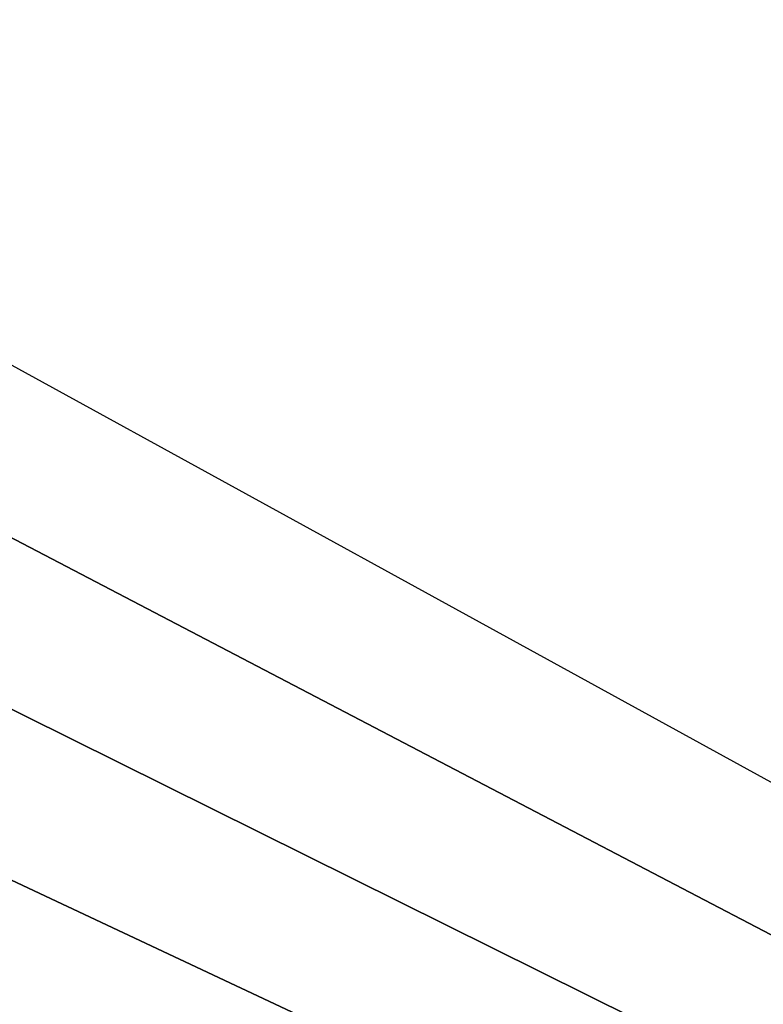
# Model space of a CAD drawing. Header units: metres. Extents: x -50 to 50, y -86 to 50.
# Tile 126 of 252: x 10.0895 to 10.1418, y -75.8638 to -75.7945. Entities that reach past the tile are written whole.
import ezdxf

# ---------------------------------------------------------------- set-up
doc = ezdxf.new("R2010")
doc.units = ezdxf.units.M
doc.layers.add('solid_MONTA1__SW0001', color=7, linetype='CONTINUOUS')

msp = doc.modelspace()

# ---------------------------------------------------------------- linework, layer by layer
at = {"layer": 'solid_MONTA1__SW0001'}
for points in [[(10.056253, -75.85257, 184.177765), (11.010914, -24.735353, 183.803131), (10.056533, -75.839874, 184.177673)], [(10.056533, -75.839874, 184.177673), (11.010914, -24.735353, 183.803131), (10.056814, -75.827133, 184.177582)], [(10.056814, -75.827133, 184.177582), (11.010914, -24.735353, 183.803131), (10.057096, -75.814362, 184.17749)], [(10.057096, -75.814362, 184.17749), (11.010914, -24.735353, 183.803131), (10.05738, -75.801537, 184.177399)], [(10.05738, -75.801537, 184.177399), (11.010914, -24.735353, 183.803131), (10.057664, -75.788673, 184.177307)], [(12.341763, -75.855759, 189.823349), (12.343124, -75.791786, 189.823669), (6.302178, -63.681835, 190.151154)], [(10.111287, -82.759895, 189.89386), (10.140171, -82.735634, 189.89267), (6.302178, -63.681835, 190.151154)], [(10.082159, -82.784012, 189.89505), (10.111287, -82.759895, 189.89386), (6.302178, -63.681835, 190.151154)], [(10.057096, -75.814362, 184.17749), (10.05738, -75.801537, 184.177399), (10.54824, -76.071144, 184.260925)], [(10.056814, -75.827133, 184.177582), (10.057096, -75.814362, 184.17749), (10.54824, -76.071144, 184.260925)], [(10.056533, -75.839874, 184.177673), (10.056814, -75.827133, 184.177582), (10.54824, -76.071144, 184.260925)], [(10.056253, -75.85257, 184.177765), (10.056533, -75.839874, 184.177673), (10.54824, -76.071144, 184.260925)], [(10.055974, -75.865219, 184.177856), (10.056253, -75.85257, 184.177765), (10.54824, -76.071144, 184.260925)]]:
    msp.add_3dface(points, dxfattribs=at)

doc.saveas('drawing.dxf')
